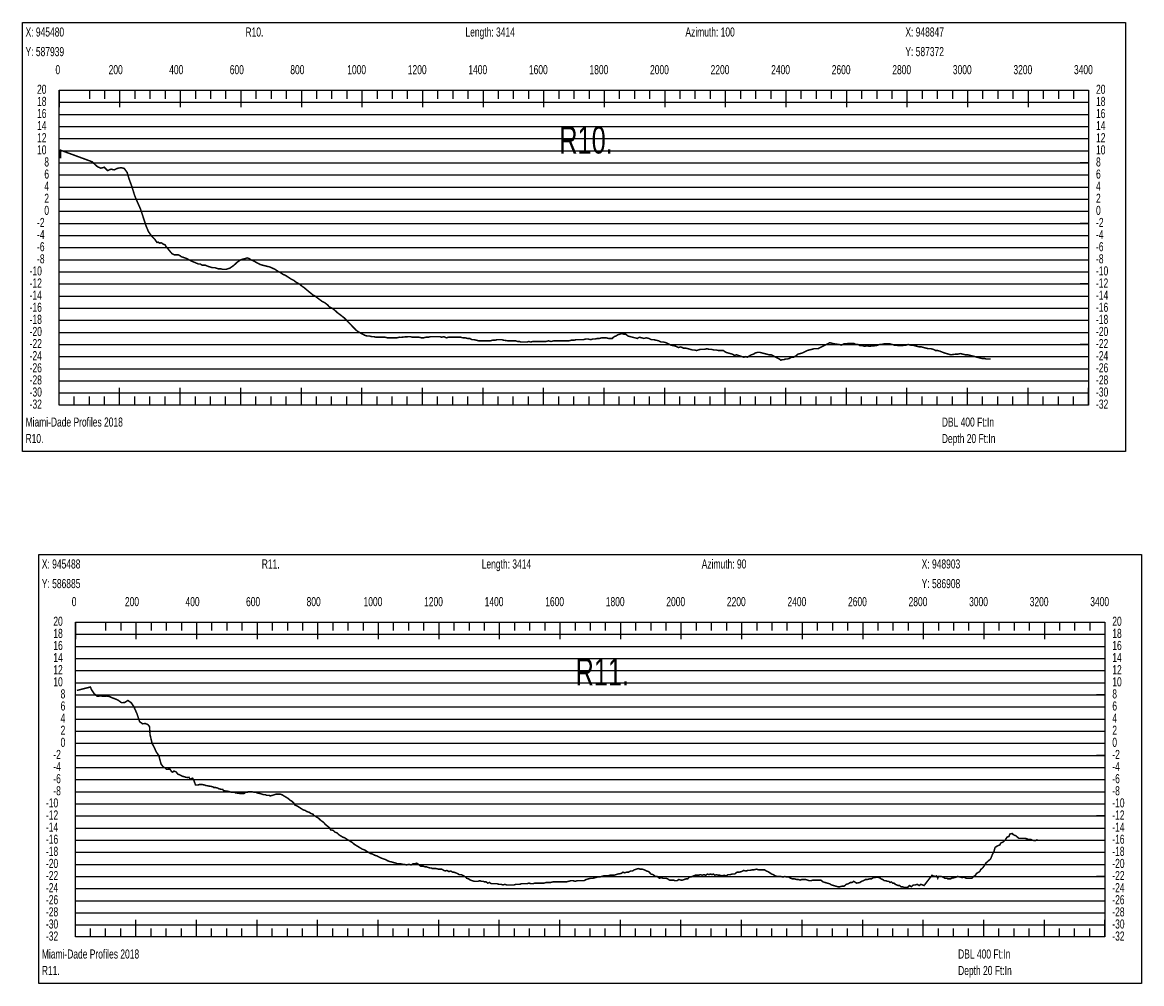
# Model space of a CAD drawing. Header units: inches. Extents: x 471865 to 538526, y 1054316 to 1102451.
# Tile 51 of 131: x 475954 to 479651, y 1085557 to 1088732. Entities that reach past the tile are written whole.
import ezdxf

# ---------------------------------------------------------------- set-up
doc = ezdxf.new("R2010")
doc.units = ezdxf.units.IN
doc.header["$MEASUREMENT"] = 0
for name, color, linetype in [('LABELS', 7, 'Continuous'), ('X_Gr1', 7, 'Continuous'), ('XSECTION', 7, 'Continuous')]:
    doc.layers.add(name, color=color, linetype=linetype)
doc.styles.get("Standard").update_dxf_attribs({"font": 'arial.ttf'})

msp = doc.modelspace()

# ---------------------------------------------------------------- linework, layer by layer
at = {"layer": 'X_Gr1', "color": 6, "linetype": 'Continuous', "lineweight": 18, "true_color": 0xff00ff, "transparency": 33554687, "const_width": 5}
for points in [[(476080, 1088282.2), (476080, 1088282.2), (476080, 1088282.3), (476080.5, 1088309.6), (476184.3, 1088271.5), (476193, 1088263.4), (476202.5, 1088254.9), (476213.6, 1088250.1), (476224.8, 1088253.3), (476236, 1088242.2), (476247, 1088247), (476257.7, 1088244.7), (476269.2, 1088250), (476280.3, 1088251.8), (476290.4, 1088249.5), (476300.2, 1088236.4), (476306.6, 1088214.9), (476316, 1088189.1), (476325.2, 1088159.7), (476334.4, 1088137.7), (476344.4, 1088115.6), (476353.1, 1088089), (476362.5, 1088060.3), (476370.7, 1088040.5), (476375.8, 1088033.5), (476381.9, 1088025.1), (476386.5, 1088020.6), (476392.4, 1088014.1), (476398.8, 1088004.9), (476403.4, 1088005.8), (476407.7, 1088002.3), (476412.5, 1088004.1), (476415.9, 1088001.9), (476420.3, 1087998.7), (476425.2, 1087997.5), (476429.5, 1087990.3), (476435.8, 1087982.9), (476442, 1087975.5), (476448.4, 1087967.8), (476456.6, 1087963.8), (476463.9, 1087963.8), (476469.5, 1087963.8), (476473.8, 1087961.8), (476479, 1087957.8), (476485.5, 1087955.8), (476490.5, 1087953.8), (476497.1, 1087951.8), (476504.1, 1087947.8), (476511.4, 1087943.8), (476526, 1087937.8), (476535.2, 1087933.8), (476541.7, 1087933.8), (476548.2, 1087929.8), (476558, 1087929.8), (476567.8, 1087925.8), (476580.9, 1087921.8), (476588.9, 1087921.8), (476595.1, 1087919.8), (476601.2, 1087917.8), (476609.5, 1087917.8), (476616.3, 1087915.8), (476621.1, 1087915.8), (476627, 1087915.8), (476632.5, 1087917.8), (476639.4, 1087919.8), (476645, 1087923.8), (476650.8, 1087927.8), (476657.8, 1087933.8), (476664, 1087939.8), (476670.2, 1087943.8), (476675.5, 1087947.8), (476683.4, 1087949.8), (476690.7, 1087951.8), (476696.9, 1087953.8), (476703.2, 1087951.8), (476709.8, 1087947), (476715, 1087945.1), (476720.2, 1087942.5), (476725.3, 1087939.7), (476730.4, 1087936.8), (476732.7, 1087935.8), (476740, 1087931.8), (476747.6, 1087929.8), (476755.6, 1087927.8), (476763.7, 1087925.8), (476771.9, 1087923.8), (476780.5, 1087919.8), (476789.1, 1087915.8), (476797.6, 1087909.8), (476806, 1087905.8), (476814.6, 1087899.8), (476823.7, 1087895.8), (476832.8, 1087889.8), (476841.9, 1087883.8), (476850.2, 1087879.8), (476857.7, 1087873.8), (476865.1, 1087869.8), (476871.8, 1087865.8), (476878.2, 1087859.8), (476884.7, 1087855.8), (476891.5, 1087849.8), (476898.7, 1087843.8), (476906.1, 1087837.8), (476913.4, 1087831.8), (476920.8, 1087827.8), (476928.6, 1087821.8), (476936.6, 1087815.8), (476944.6, 1087809.8), (476952.8, 1087805.8), (476960.8, 1087799.8), (476968.7, 1087791.8), (476976.9, 1087787.8), (476985.2, 1087781.8), (476993.6, 1087773.8), (477001.5, 1087767.8), (477009.3, 1087761.8), (477017.1, 1087755.8), (477024.9, 1087747.8), (477032.8, 1087739.8), (477040.3, 1087731.8), (477047.9, 1087723.8), (477055.7, 1087715.8), (477063.5, 1087709.8), (477071, 1087705.8), (477078.3, 1087701.8), (477085.6, 1087697.8), (477092.9, 1087695.8), (477100.3, 1087695.8), (477107.5, 1087693.8), (477114.3, 1087693.8), (477121.8, 1087691.8), (477129.6, 1087691.8), (477137.2, 1087691.8), (477144.6, 1087691.8), (477151.9, 1087691.8), (477159.7, 1087689.8), (477167.7, 1087689.8), (477175.6, 1087689.8), (477183.3, 1087689.8), (477191.1, 1087689.8), (477199.1, 1087691.8), (477204.8, 1087691.4), (477209.8, 1087692), (477214.8, 1087692.6), (477220, 1087693), (477225.2, 1087693.3), (477230.3, 1087693.5), (477234.9, 1087693.8), (477242.3, 1087691.8), (477249.6, 1087691.8), (477256.6, 1087691.8), (477264.2, 1087691.8), (477271.9, 1087689.8), (477279.3, 1087689.8), (477287, 1087691.8), (477295, 1087691.8), (477302.9, 1087693.8), (477310.3, 1087693.8), (477317.6, 1087693.8), (477324.9, 1087693.8), (477331.9, 1087693.8), (477339, 1087691.8), (477346.5, 1087693.8), (477354.1, 1087689.8), (477362, 1087691.8), (477369.9, 1087691.8), (477377.8, 1087691.8), (477385.8, 1087691.8), (477393.9, 1087691.8), (477401.6, 1087691.8), (477409.2, 1087689.8), (477416.8, 1087689.8), (477424.2, 1087687.8), (477431.6, 1087687.8), (477438.8, 1087683.8), (477446.3, 1087683.8), (477454.1, 1087681.8), (477461.9, 1087679.8), (477469.1, 1087679.8), (477476.6, 1087679.8), (477484.5, 1087679.8), (477492, 1087679.8), (477499.3, 1087679.8), (477506.9, 1087681.8), (477514.6, 1087681.8), (477522.5, 1087683.8), (477530.1, 1087683.8), (477537.1, 1087683.8), (477544.5, 1087681.8), (477558.1, 1087679.8), (477564.8, 1087679.8), (477571.2, 1087679.8), (477583.7, 1087679.8), (477589.7, 1087677.8), (477595.5, 1087677.8), (477601.4, 1087675.8), (477608, 1087675.8), (477614.3, 1087675.8), (477620.3, 1087675.8), (477626.6, 1087677.8), (477633, 1087675.8), (477640, 1087677.8), (477647, 1087677.8), (477653.7, 1087677.8), (477660.6, 1087677.8), (477668, 1087677.8), (477675.6, 1087677.8), (477683.5, 1087677.8), (477691.9, 1087679.8), (477700.4, 1087677.8), (477708.7, 1087679.8), (477717.1, 1087679.8), (477725.8, 1087679.8), (477734.6, 1087679.8), (477742.8, 1087679.8), (477750.7, 1087679.8), (477758.7, 1087679.8), (477766.7, 1087681.8), (477775.3, 1087681.8), (477783.9, 1087683.8), (477791.8, 1087683.8), (477799.4, 1087683.8), (477807.2, 1087683.8), (477814.9, 1087685.8), (477822.7, 1087685.8), (477830.7, 1087683.8), (477838.4, 1087685.8), (477845.5, 1087685.8), (477852.7, 1087687.8), (477860.4, 1087687.8), (477868.2, 1087689.8), (477875.3, 1087689.8), (477882.4, 1087689.8), (477889.6, 1087687.8), (477896, 1087687.8), (477902.3, 1087687.8), (477908.7, 1087693.8), (477914.7, 1087695.8), (477920.8, 1087699.8), (477927.4, 1087701.8), (477934.2, 1087703.8), (477940.8, 1087701.8), (477947.1, 1087701.8), (477954.1, 1087695.8), (477961.6, 1087693.8), (477969.3, 1087691.8), (477977.5, 1087689.8), (477985, 1087687.8), (477992.6, 1087691.8), (477999.9, 1087689.8), (478007, 1087687.8), (478014.8, 1087689.8), (478023.1, 1087687.8), (478031.3, 1087683.8), (478039.5, 1087683.8), (478047.8, 1087681.8), (478055.9, 1087679.8), (478064, 1087675.8), (478072, 1087675.8), (478079.8, 1087673.8), (478087.8, 1087669.8), (478096, 1087665.8), (478104.5, 1087663.8), (478112.7, 1087661.8), (478120.8, 1087657.8), (478129.2, 1087659.8), (478137.4, 1087655.8), (478145.2, 1087655.8), (478152.8, 1087653.8), (478160.2, 1087651.8), (478167, 1087649.8), (478173.6, 1087649.8), (478180.5, 1087647.8), (478187.1, 1087649.8), (478193.5, 1087651.8), (478200.2, 1087651.8), (478207.4, 1087651.8), (478215, 1087653.8), (478222.3, 1087651.8), (478229.8, 1087651.8), (478237.4, 1087649.8), (478245.3, 1087649.8), (478253.5, 1087647.8), (478261.5, 1087647.8), (478269.4, 1087647.8), (478277.6, 1087641.8), (478285.1, 1087639.8), (478291.9, 1087637.8), (478299.1, 1087635.8), (478306, 1087631.8), (478312.5, 1087633.8), (478318.7, 1087631.8), (478324.9, 1087629.8), (478330.8, 1087627.8), (478336.6, 1087625.8), (478342.3, 1087627.8), (478348.5, 1087625.8), (478355, 1087629.8), (478361.8, 1087633.8), (478368.5, 1087635.8), (478375.1, 1087639.8), (478382.3, 1087641.8), (478389.6, 1087641.8), (478397.3, 1087639.8), (478405.3, 1087637.8), (478412.9, 1087635.8), (478420.2, 1087633.8), (478427.7, 1087633.8), (478434.8, 1087629.8), (478454.1, 1087619.8), (478459.4, 1087615.8), (478464.1, 1087617.8), (478469.3, 1087617.8), (478474.8, 1087619.8), (478480.8, 1087619.8), (478487.5, 1087621.8), (478494.1, 1087625.8), (478501, 1087625.8), (478508.3, 1087629.8), (478515.6, 1087635.8), (478523, 1087637.8), (478530.6, 1087639.8), (478538.5, 1087643.8), (478545.9, 1087647.8), (478553.6, 1087649.8), (478561.6, 1087651.8), (478569, 1087653.8), (478575.8, 1087653.8), (478582.7, 1087653.8), (478584.8, 1087655.5), (478589.8, 1087658), (478594.9, 1087660.5), (478600, 1087663), (478605, 1087665.5), (478610.1, 1087668), (478615.1, 1087670.5), (478620.3, 1087673.8), (478628.3, 1087671.8), (478636.3, 1087669.8), (478651.9, 1087667.8), (478659.5, 1087665.8), (478667.2, 1087669.8), (478675.2, 1087669.8), (478683.1, 1087671.8), (478699, 1087671.8), (478706.5, 1087667.8), (478713.7, 1087667.8), (478721.2, 1087663.8), (478728.9, 1087663.8), (478736.3, 1087661.8), (478743.7, 1087663.8), (478751.1, 1087661.8), (478757.1, 1087662.6), (478762, 1087663.1), (478767, 1087663.5), (478772, 1087663.9), (478773.4, 1087663.8), (478779.9, 1087665.8), (478785.8, 1087667.8), (478792.3, 1087667.8), (478799.1, 1087669.8), (478805.8, 1087669.8), (478812.8, 1087669.8), (478819.8, 1087669.8), (478826.8, 1087667.8), (478833.7, 1087665.8), (478840.8, 1087665.8), (478847.2, 1087663.8), (478853.3, 1087663.8), (478860.1, 1087663.8), (478866.8, 1087665.8), (478873.1, 1087665.8), (478879.7, 1087667.8), (478886.8, 1087665.8), (478894.1, 1087665.8), (478901.4, 1087663.8), (478908.7, 1087661.8), (478916.1, 1087659.8), (478923.3, 1087659.8), (478930.8, 1087657.8), (478938.6, 1087655.8), (478946.5, 1087653.8), (478954.6, 1087653.8), (478962.7, 1087651.8), (478970.1, 1087647.8), (478977.1, 1087647.8), (478984.3, 1087645.8), (478999.5, 1087639.8), (479013.5, 1087635.8), (479020.9, 1087633.8), (479036, 1087635.8), (479043.8, 1087635.8), (479051.8, 1087637.8), (479060.1, 1087635.8), (479068, 1087633.8), (479075.7, 1087633.8), (479083.9, 1087631.8), (479092.2, 1087629.8), (479099.7, 1087627.8), (479107.1, 1087625.8), (479115, 1087623.8), (479123, 1087621.8), (479130.7, 1087621.8), (479137.8, 1087619.8), (479144.9, 1087619.8), (479152.1, 1087619.8)], [(476134.4, 1086525), (476134.4, 1086525), (476179, 1086536.4), (476182.3, 1086528), (476191.3, 1086514.5), (476201.6, 1086505.4), (476212.2, 1086507), (476222.2, 1086505.7), (476232.3, 1086506.5), (476242.8, 1086504.7), (476249.7, 1086501.1), (476260.5, 1086497.3), (476270.9, 1086492.6), (476281.6, 1086484.6), (476292.3, 1086485.1), (476302.8, 1086492.1), (476314.1, 1086484), (476322.6, 1086471.1), (476332.7, 1086448.4), (476341.7, 1086421.6), (476351.3, 1086414.9), (476360.3, 1086415.8), (476368.9, 1086412.2), (476374.3, 1086405.3), (476375.9, 1086379), (476383, 1086349.5), (476388.8, 1086338.6), (476396.6, 1086322), (476405.2, 1086309.2), (476412.2, 1086282.1), (476419.9, 1086272.1), (476425.4, 1086269.2), (476430.5, 1086264.4), (476435.9, 1086264.8), (476442, 1086264.8), (476447, 1086256.9), (476450.9, 1086255.2), (476454.9, 1086258.7), (476462.3, 1086255.8), (476467.4, 1086249), (476472.2, 1086246.8), (476478, 1086244.2), (476483, 1086241.3), (476488.9, 1086240.2), (476493.8, 1086238.3), (476499.4, 1086237.4), (476504.3, 1086238.2), (476508.3, 1086231.8), (476516.3, 1086235.1), (476519.9, 1086230.2), (476526.1, 1086212.6), (476528.3, 1086212.6), (476534.1, 1086212.6), (476540.1, 1086214.6), (476546.4, 1086214.6), (476556.1, 1086212.6), (476561.3, 1086210.6), (476564, 1086210.6), (476571.9, 1086208.6), (476574.8, 1086208.6), (476583.5, 1086206.6), (476586.2, 1086204.6), (476591.6, 1086204.6), (476599.5, 1086202.6), (476602.1, 1086200.6), (476610.1, 1086198.6), (476615.7, 1086198.6), (476618.5, 1086194.6), (476626.7, 1086192.6), (476629.7, 1086192.6), (476638.6, 1086190.6), (476644.4, 1086188.6), (476647.5, 1086188.6), (476655.4, 1086188.6), (476658.2, 1086186.6), (476673.9, 1086184.6), (476686.3, 1086184.6), (476691.8, 1086188.6), (476697.6, 1086188.6), (476700.4, 1086190.6), (476708.7, 1086190.6), (476711.6, 1086190.6), (476720.4, 1086188.6), (476726.4, 1086188.6), (476729.4, 1086186.6), (476738.7, 1086184.6), (476745, 1086182.6), (476751.5, 1086180.6), (476757.5, 1086180.6), (476760.5, 1086178.6), (476769.5, 1086178.6), (476772.3, 1086176.6), (476780.7, 1086178.6), (476786.6, 1086180.6), (476792.4, 1086182.6), (476798.7, 1086182.6), (476805.3, 1086182.6), (476811.7, 1086180.6), (476818.1, 1086176.6), (476821.5, 1086174.6), (476831.5, 1086168.6), (476838.2, 1086162.6), (476845, 1086158.6), (476851.2, 1086152.6), (476854.1, 1086146.6), (476863.2, 1086142.6), (476869.3, 1086138.6), (476875.2, 1086134.6), (476881.6, 1086130.6), (476888.1, 1086128.6), (476894.7, 1086124.6), (476901.3, 1086122.6), (476907.4, 1086118.6), (476913.5, 1086116.6), (476916.8, 1086112.6), (476926.4, 1086106.6), (476932.8, 1086102.6), (476939, 1086096.6), (476944.3, 1086092.6), (476949.8, 1086088.6), (476954.7, 1086082.6), (476959.5, 1086078.6), (476964.7, 1086074.6), (476969.5, 1086070.6), (476972.2, 1086064.6), (476980.9, 1086062.6), (476987.3, 1086056.6), (476993.2, 1086054.6), (476999.3, 1086048.6), (477005.7, 1086044.6), (477012, 1086040.6), (477018.1, 1086038.6), (477024.3, 1086034.6), (477030.9, 1086030.6), (477037.5, 1086026.6), (477044, 1086022.6), (477050.8, 1086016.6), (477057.5, 1086012.6), (477064.1, 1086008.6), (477070.5, 1086004.6), (477077.2, 1086000.6), (477083.7, 1085998.6), (477090.2, 1085994.6), (477096.9, 1085990.6), (477103.6, 1085986.6), (477110.7, 1085984.6), (477117.8, 1085980.6), (477125.2, 1085978.6), (477132.4, 1085974.6), (477136, 1085972.6), (477146.6, 1085968.6), (477153.3, 1085966.6), (477160.3, 1085962.6), (477164.6, 1085960.6), (477173.1, 1085958.6), (477180.5, 1085956.6), (477187.7, 1085954.6), (477191.9, 1085952.6), (477203, 1085952.6), (477210.8, 1085950.6), (477216.7, 1085950.6), (477222.5, 1085948.6), (477230.8, 1085950.6), (477238.3, 1085948.6), (477244.8, 1085952.6), (477251.7, 1085952.6), (477256.6, 1085954.6), (477262.4, 1085950.6), (477265.1, 1085948.6), (477269.4, 1085944.6), (477273.9, 1085944.6), (477278.1, 1085944.6), (477283.1, 1085942.6), (477288.5, 1085942.6), (477293.4, 1085940.6), (477300.6, 1085938.6), (477305.2, 1085938.6), (477307.5, 1085936.6), (477311.2, 1085936.6), (477316.6, 1085936.6), (477321.2, 1085936.6), (477328.6, 1085934.6), (477333.8, 1085934.6), (477339.4, 1085934.6), (477346.1, 1085930.6), (477351.2, 1085928.6), (477356.4, 1085930.6), (477362.7, 1085926.6), (477368.3, 1085928.6), (477372.4, 1085926.6), (477375.6, 1085924.6), (477379.6, 1085924.6), (477385.4, 1085922.6), (477390.8, 1085920.6), (477396.9, 1085916.6), (477404.2, 1085916.6), (477411.6, 1085912.6), (477418.1, 1085908.6), (477421.6, 1085904.6), (477427.9, 1085902.6), (477433.9, 1085898.6), (477440.1, 1085896.6), (477446.7, 1085894.6), (477452.9, 1085894.6), (477459, 1085894.6), (477464.7, 1085896.6), (477470.5, 1085894.6), (477475.7, 1085894.6), (477480.8, 1085892.6), (477485.8, 1085892.6), (477491.3, 1085888.6), (477496.9, 1085890.6), (477502.6, 1085886.6), (477508.6, 1085886.6), (477515.1, 1085886.6), (477521.7, 1085886.6), (477528.6, 1085884.6), (477535, 1085884.6), (477541.6, 1085882.6), (477547.8, 1085884.6), (477553.4, 1085882.6), (477559, 1085882.6), (477565, 1085882.6), (477570.9, 1085882.6), (477577.8, 1085882.6), (477584.3, 1085884.6), (477590.7, 1085884.6), (477596.8, 1085884.6), (477602.3, 1085886.6), (477608.4, 1085886.6), (477614.7, 1085886.6), (477621, 1085886.6), (477627.3, 1085888.6), (477633.8, 1085886.6), (477640.4, 1085886.6), (477647.5, 1085888.6), (477654.6, 1085888.6), (477661.4, 1085888.6), (477668.9, 1085888.6), (477676.8, 1085888.6), (477684.3, 1085890.6), (477691.6, 1085890.6), (477698.9, 1085890.6), (477706.5, 1085892.6), (477714, 1085892.6), (477721.3, 1085892.6), (477728.9, 1085892.6), (477735.9, 1085892.6), (477743.2, 1085892.6), (477750.9, 1085892.6), (477758.3, 1085894.6), (477765.4, 1085896.6), (477772.5, 1085896.6), (477780, 1085894.6), (477787.2, 1085896.6), (477794.3, 1085896.6), (477801.7, 1085896.6), (477808.9, 1085896.6), (477816.2, 1085900.6), (477823.3, 1085902.6), (477831.1, 1085904.6), (477838.8, 1085904.6), (477845.9, 1085906.6), (477853.4, 1085908.6), (477860.5, 1085908.6), (477867.7, 1085910.6), (477874.7, 1085912.6), (477881.5, 1085912.6), (477888.1, 1085912.6), (477894.5, 1085914.6), (477901.2, 1085914.6), (477908.2, 1085914.6), (477914.7, 1085916.6), (477920.9, 1085918.6), (477932.1, 1085920.6), (477937.6, 1085924.6), (477943.6, 1085922.6), (477949.5, 1085924.6), (477955.9, 1085924.6), (477962.7, 1085928.6), (477969.3, 1085928.6), (477975.4, 1085932.6), (477981.6, 1085934.6), (477988.3, 1085936.6), (477995, 1085934.6), (478001.6, 1085934.6), (478008.3, 1085932.6), (478015.5, 1085928.6), (478022.8, 1085926.6), (478030, 1085918.6), (478037.2, 1085916.6), (478044.5, 1085910.6), (478051.4, 1085910.6), (478058, 1085904.6), (478064.1, 1085906.6), (478069.5, 1085904.6), (478074.6, 1085904.6), (478079.7, 1085904.6), (478085.4, 1085902.6), (478091.2, 1085898.6), (478097.4, 1085898.6), (478103.7, 1085898.6), (478109.9, 1085896.6), (478116.2, 1085896.6), (478122.4, 1085900.6), (478128.7, 1085898.6), (478134.4, 1085898.6), (478140.3, 1085900.6), (478146, 1085902.6), (478151.7, 1085902.6), (478156.7, 1085908.6), (478161.6, 1085908.6), (478166.5, 1085910.6), (478171.3, 1085912.6), (478176.4, 1085914.6), (478181.5, 1085914.6), (478187.6, 1085914.6), (478193.3, 1085916.6), (478199.2, 1085914.6), (478204.9, 1085916.6), (478211.1, 1085914.6), (478216.6, 1085918.6), (478221.9, 1085916.6), (478226.8, 1085918.6), (478231.9, 1085916.6), (478236.8, 1085918.6), (478241.4, 1085914.6), (478246.6, 1085916.6), (478252.2, 1085914.6), (478258.1, 1085914.6), (478264.6, 1085912.6), (478271.5, 1085914.6), (478278.3, 1085912.6), (478285, 1085916.6), (478291.9, 1085916.6), (478299.1, 1085918.6), (478306.6, 1085918.6), (478314.1, 1085924.6), (478321.3, 1085924.6), (478329.1, 1085926.6), (478336.5, 1085930.6), (478343.5, 1085928.6), (478350.5, 1085930.6), (478357.3, 1085930.6), (478364.1, 1085932.6), (478371.2, 1085932.6), (478378.1, 1085934.6), (478385.5, 1085932.6), (478392.3, 1085932.6), (478398.7, 1085932.6), (478405, 1085932.6), (478411.1, 1085928.6), (478416.9, 1085926.6), (478422.7, 1085922.6), (478428.7, 1085918.6), (478434.4, 1085916.6), (478440.4, 1085912.6), (478446.6, 1085910.6), (478452.6, 1085910.6), (478458.8, 1085910.6), (478465.5, 1085908.6), (478472.3, 1085910.6), (478479.1, 1085908.6), (478485.3, 1085908.6), (478491.6, 1085904.6), (478498.1, 1085902.6), (478504.3, 1085902.6), (478510.9, 1085900.6), (478516.6, 1085900.6), (478522.5, 1085898.6), (478528.7, 1085900.6), (478535.1, 1085900.6), (478540.9, 1085900.6), (478546.8, 1085898.6), (478553.1, 1085896.6), (478558.7, 1085896.6), (478564.8, 1085898.6), (478571.2, 1085898.6), (478577.5, 1085898.6), (478584.5, 1085898.6), (478591.4, 1085898.6), (478598.4, 1085892.6), (478605.3, 1085890.6), (478612.1, 1085888.6), (478619.6, 1085886.6), (478626.6, 1085882.6), (478633.4, 1085880.6), (478640.7, 1085878.6), (478647.2, 1085876.6), (478654.1, 1085876.6), (478661.2, 1085878.6), (478668.2, 1085878.6), (478675.3, 1085884.6), (478682.4, 1085886.6), (478688.7, 1085890.6), (478694.5, 1085890.6), (478699.8, 1085894.6), (478709.3, 1085888.6), (478720.2, 1085890.6), (478725.9, 1085894.6), (478732.1, 1085896.6), (478738.6, 1085900.6), (478745.2, 1085900.6), (478751.8, 1085902.6), (478758.4, 1085902.6), (478764.5, 1085906.6), (478770, 1085906.6), (478775.1, 1085908.6), (478785.1, 1085906.6), (478790.2, 1085902.6), (478795.5, 1085900.6), (478800.8, 1085896.6), (478805.7, 1085896.6), (478810.5, 1085894.6), (478815.2, 1085894.6), (478819.7, 1085890.6), (478824.2, 1085892.6), (478828.6, 1085888.6), (478832.9, 1085888.6), (478837.4, 1085884.6), (478841.7, 1085882.6), (478846.5, 1085880.6), (478851.2, 1085880.6), (478856, 1085876.6), (478861, 1085876.6), (478866.4, 1085874.6), (478872, 1085874.6), (478878, 1085874.6), (478884, 1085880.6), (478890.5, 1085876.6), (478896.8, 1085882.6), (478903.3, 1085882.6), (478909.5, 1085884.6), (478916, 1085880.6), (478921.8, 1085884.6), (478932.2, 1085880.6), (478958.3, 1085914.6), (478961.2, 1085912.6), (478970.3, 1085910.6), (478973.6, 1085912.6), (478977.3, 1085904.6), (478979.8, 1085910.6), (478988.5, 1085910.6), (478994.5, 1085908.6), (479001, 1085904.6), (479007.6, 1085904.6), (479010.8, 1085902.6), (479019.8, 1085902.6), (479022.8, 1085904.6), (479032.1, 1085906.6), (479039, 1085908.6), (479042.5, 1085910.6), (479052.1, 1085908.6), (479057.8, 1085906.6), (479064, 1085908.6), (479070.7, 1085904.6), (479074.1, 1085904.6), (479084.2, 1085904.6), (479090.2, 1085904.6), (479096, 1085910.6), (479102.2, 1085914.6), (479105.4, 1085920.6), (479115.6, 1085926.6), (479118.8, 1085932.6), (479127, 1085940.6), (479132.9, 1085948.6), (479136, 1085954.6), (479152, 1085968.6), (479157.6, 1085982.6), (479163.5, 1085994.6), (479166.6, 1086006.6), (479176.4, 1086012.6), (479182.3, 1086014.6), (479185, 1086020.6), (479193.5, 1086024.6), (479199.8, 1086030.6), (479206.3, 1086040.6), (479212.4, 1086042.6), (479215.3, 1086050.6), (479223.6, 1086052.6), (479226.5, 1086048.6), (479236, 1086044.6), (479242.4, 1086038.6), (479245.5, 1086036.6), (479254.6, 1086036.6), (479260.5, 1086036.6), (479266.3, 1086036.6), (479272.4, 1086034.6), (479275.5, 1086032.6), (479285.6, 1086032.6), (479288.9, 1086030.6), (479298.2, 1086028.6), (479303.9, 1086030.6), (479306.9, 1086032.6)]]:
    msp.add_lwpolyline(points, dxfattribs=at)
at = {"layer": 'XSECTION', "color": 18, "linetype": 'Continuous', "true_color": 0x000000}
for points in [[(475954.4, 1088731.8), (479596.8, 1088731.8), (479596.8, 1087313.8), (475954.4, 1087313.8), (475954.4, 1088731.8)], [(476075.6, 1088507.8), (479475.6, 1088507.8), (479475.6, 1087467.8), (476075.6, 1087467.8), (476075.6, 1088507.8)], [(476075.6, 1088507.8), (476075.6, 1088451.4)], [(476075.6, 1088507.8), (476075.6, 1088451.4)], [(476075.6, 1088507.8), (476075.6, 1088479.8)], [(476075.6, 1088507.8), (476075.6, 1088479.8)], [(476175.6, 1088507.8), (476175.6, 1088479.8)], [(476225.6, 1088507.8), (476225.6, 1088479.8)], [(476275.6, 1088507.8), (476275.6, 1088451.4)], [(476275.6, 1088507.8), (476275.6, 1088479.8)], [(476325.6, 1088507.8), (476325.6, 1088479.8)], [(476375.6, 1088507.8), (476375.6, 1088479.8)], [(476425.6, 1088507.8), (476425.6, 1088479.8)], [(476475.6, 1088507.8), (476475.6, 1088451.4)], [(476475.6, 1088507.8), (476475.6, 1088479.8)], [(476525.6, 1088507.8), (476525.6, 1088479.8)], [(476575.6, 1088507.8), (476575.6, 1088479.8)], [(476625.6, 1088507.8), (476625.6, 1088479.8)], [(476675.6, 1088507.8), (476675.6, 1088451.4)], [(476675.6, 1088507.8), (476675.6, 1088479.8)], [(476725.6, 1088507.8), (476725.6, 1088479.8)], [(476775.6, 1088507.8), (476775.6, 1088479.8)], [(476825.6, 1088507.8), (476825.6, 1088479.8)], [(476875.6, 1088507.8), (476875.6, 1088451.4)], [(476875.6, 1088507.8), (476875.6, 1088479.8)], [(476925.6, 1088507.8), (476925.6, 1088479.8)], [(476975.6, 1088507.8), (476975.6, 1088479.8)], [(477025.6, 1088507.8), (477025.6, 1088479.8)], [(477075.6, 1088507.8), (477075.6, 1088451.4)], [(477075.6, 1088507.8), (477075.6, 1088479.8)], [(477125.6, 1088507.8), (477125.6, 1088479.8)], [(477175.6, 1088507.8), (477175.6, 1088479.8)], [(477225.6, 1088507.8), (477225.6, 1088479.8)], [(477275.6, 1088507.8), (477275.6, 1088451.4)], [(477275.6, 1088507.8), (477275.6, 1088479.8)], [(477325.6, 1088507.8), (477325.6, 1088479.8)], [(477375.6, 1088507.8), (477375.6, 1088479.8)], [(477425.6, 1088507.8), (477425.6, 1088479.8)], [(477475.6, 1088507.8), (477475.6, 1088451.4)], [(477475.6, 1088507.8), (477475.6, 1088479.8)], [(477525.6, 1088507.8), (477525.6, 1088479.8)], [(477575.6, 1088507.8), (477575.6, 1088479.8)], [(477625.6, 1088507.8), (477625.6, 1088479.8)], [(477675.6, 1088507.8), (477675.6, 1088451.4)], [(477675.6, 1088507.8), (477675.6, 1088479.8)], [(477725.6, 1088507.8), (477725.6, 1088479.8)], [(477775.6, 1088507.8), (477775.6, 1088479.8)], [(477825.6, 1088507.8), (477825.6, 1088479.8)], [(477875.6, 1088507.8), (477875.6, 1088451.4)], [(477875.6, 1088507.8), (477875.6, 1088479.8)], [(477925.6, 1088507.8), (477925.6, 1088479.8)], [(477975.6, 1088507.8), (477975.6, 1088479.8)], [(478025.6, 1088507.8), (478025.6, 1088479.8)], [(478075.6, 1088507.8), (478075.6, 1088451.4)], [(478075.6, 1088507.8), (478075.6, 1088479.8)], [(478125.6, 1088507.8), (478125.6, 1088479.8)], [(478175.6, 1088507.8), (478175.6, 1088479.8)], [(478225.6, 1088507.8), (478225.6, 1088479.8)], [(478275.6, 1088507.8), (478275.6, 1088451.4)], [(478275.6, 1088507.8), (478275.6, 1088479.8)], [(478325.6, 1088507.8), (478325.6, 1088479.8)], [(478375.6, 1088507.8), (478375.6, 1088479.8)], [(478425.6, 1088507.8), (478425.6, 1088479.8)], [(478475.6, 1088507.8), (478475.6, 1088451.4)], [(478475.6, 1088507.8), (478475.6, 1088479.8)], [(478525.6, 1088507.8), (478525.6, 1088479.8)], [(478575.6, 1088507.8), (478575.6, 1088479.8)], [(478625.6, 1088507.8), (478625.6, 1088479.8)], [(478675.6, 1088507.8), (478675.6, 1088451.4)], [(478675.6, 1088507.8), (478675.6, 1088479.8)], [(478725.6, 1088507.8), (478725.6, 1088479.8)], [(478775.6, 1088507.8), (478775.6, 1088479.8)], [(478825.6, 1088507.8), (478825.6, 1088479.8)], [(478875.6, 1088507.8), (478875.6, 1088451.4)], [(478875.6, 1088507.8), (478875.6, 1088479.8)], [(478925.6, 1088507.8), (478925.6, 1088479.8)], [(478975.6, 1088507.8), (478975.6, 1088479.8)], [(479025.6, 1088507.8), (479025.6, 1088479.8)], [(479075.6, 1088507.8), (479075.6, 1088451.4)], [(479075.6, 1088507.8), (479075.6, 1088479.8)], [(479125.6, 1088507.8), (479125.6, 1088479.8)], [(479175.6, 1088507.8), (479175.6, 1088479.8)], [(479225.6, 1088507.8), (479225.6, 1088479.8)], [(479275.6, 1088507.8), (479275.6, 1088451.4)], [(479275.6, 1088507.8), (479275.6, 1088479.8)], [(479325.6, 1088507.8), (479325.6, 1088479.8)], [(479375.6, 1088507.8), (479375.6, 1088479.8)], [(479425.6, 1088507.8), (479425.6, 1088479.8)], [(479475.6, 1088507.8), (479475.6, 1088451.4)], [(479475.6, 1088507.8), (479475.6, 1088479.8)], [(476075.6, 1088267.8), (476103.6, 1088267.8)], [(479475.6, 1088267.8), (479447.6, 1088267.8)], [(476075.6, 1088067.8), (476103.6, 1088067.8)], [(479475.6, 1088067.8), (479447.6, 1088067.8)], [(476075.6, 1087867.8), (476103.6, 1087867.8)], [(479475.6, 1087867.8), (479447.6, 1087867.8)], [(476075.6, 1087667.8), (476103.6, 1087667.8)], [(479475.6, 1087667.8), (479447.6, 1087667.8)], [(476075.6, 1087467.8), (476075.6, 1087524.2)], [(476075.6, 1087467.8), (476075.6, 1087524.2)], [(476275.6, 1087467.8), (476275.6, 1087524.2)], [(476475.6, 1087467.8), (476475.6, 1087524.2)], [(476675.6, 1087467.8), (476675.6, 1087524.2)], [(476875.6, 1087467.8), (476875.6, 1087524.2)], [(477075.6, 1087467.8), (477075.6, 1087524.2)], [(477275.6, 1087467.8), (477275.6, 1087524.2)], [(477475.6, 1087467.8), (477475.6, 1087524.2)], [(477675.6, 1087467.8), (477675.6, 1087524.2)], [(477875.6, 1087467.8), (477875.6, 1087524.2)], [(478075.6, 1087467.8), (478075.6, 1087524.2)], [(478275.6, 1087467.8), (478275.6, 1087524.2)], [(478475.6, 1087467.8), (478475.6, 1087524.2)], [(478675.6, 1087467.8), (478675.6, 1087524.2)], [(478875.6, 1087467.8), (478875.6, 1087524.2)], [(479075.6, 1087467.8), (479075.6, 1087524.2)], [(479275.6, 1087467.8), (479275.6, 1087524.2)], [(479475.6, 1087467.8), (479475.6, 1087524.2)], [(476075.6, 1087467.8), (476075.6, 1087495.8)], [(476075.6, 1087467.8), (476075.6, 1087495.8)], [(476125.6, 1087467.8), (476125.6, 1087495.8)], [(476175.6, 1087467.8), (476175.6, 1087495.8)], [(476225.6, 1087467.8), (476225.6, 1087495.8)], [(476275.6, 1087467.8), (476275.6, 1087495.8)], [(476325.6, 1087467.8), (476325.6, 1087495.8)], [(476375.6, 1087467.8), (476375.6, 1087495.8)], [(476425.6, 1087467.8), (476425.6, 1087495.8)], [(476475.6, 1087467.8), (476475.6, 1087495.8)], [(476525.6, 1087467.8), (476525.6, 1087495.8)], [(476575.6, 1087467.8), (476575.6, 1087495.8)], [(476625.6, 1087467.8), (476625.6, 1087495.8)], [(476675.6, 1087467.8), (476675.6, 1087495.8)], [(476725.6, 1087467.8), (476725.6, 1087495.8)], [(476775.6, 1087467.8), (476775.6, 1087495.8)], [(476825.6, 1087467.8), (476825.6, 1087495.8)], [(476875.6, 1087467.8), (476875.6, 1087495.8)], [(476925.6, 1087467.8), (476925.6, 1087495.8)], [(476975.6, 1087467.8), (476975.6, 1087495.8)], [(477025.6, 1087467.8), (477025.6, 1087495.8)], [(477075.6, 1087467.8), (477075.6, 1087495.8)], [(477125.6, 1087467.8), (477125.6, 1087495.8)], [(477175.6, 1087467.8), (477175.6, 1087495.8)], [(477225.6, 1087467.8), (477225.6, 1087495.8)], [(477275.6, 1087467.8), (477275.6, 1087495.8)], [(477325.6, 1087467.8), (477325.6, 1087495.8)], [(477375.6, 1087467.8), (477375.6, 1087495.8)], [(477425.6, 1087467.8), (477425.6, 1087495.8)], [(477475.6, 1087467.8), (477475.6, 1087495.8)], [(477525.6, 1087467.8), (477525.6, 1087495.8)], [(477575.6, 1087467.8), (477575.6, 1087495.8)], [(477625.6, 1087467.8), (477625.6, 1087495.8)], [(477675.6, 1087467.8), (477675.6, 1087495.8)], [(477725.6, 1087467.8), (477725.6, 1087495.8)], [(477775.6, 1087467.8), (477775.6, 1087495.8)], [(477825.6, 1087467.8), (477825.6, 1087495.8)], [(477875.6, 1087467.8), (477875.6, 1087495.8)], [(477925.6, 1087467.8), (477925.6, 1087495.8)], [(477975.6, 1087467.8), (477975.6, 1087495.8)], [(478025.6, 1087467.8), (478025.6, 1087495.8)], [(478075.6, 1087467.8), (478075.6, 1087495.8)], [(478125.6, 1087467.8), (478125.6, 1087495.8)], [(478175.6, 1087467.8), (478175.6, 1087495.8)], [(478225.6, 1087467.8), (478225.6, 1087495.8)], [(478275.6, 1087467.8), (478275.6, 1087495.8)], [(478325.6, 1087467.8), (478325.6, 1087495.8)], [(478375.6, 1087467.8), (478375.6, 1087495.8)], [(478425.6, 1087467.8), (478425.6, 1087495.8)], [(478475.6, 1087467.8), (478475.6, 1087495.8)], [(478525.6, 1087467.8), (478525.6, 1087495.8)], [(478575.6, 1087467.8), (478575.6, 1087495.8)], [(478625.6, 1087467.8), (478625.6, 1087495.8)], [(478675.6, 1087467.8), (478675.6, 1087495.8)], [(478725.6, 1087467.8), (478725.6, 1087495.8)], [(478775.6, 1087467.8), (478775.6, 1087495.8)], [(478825.6, 1087467.8), (478825.6, 1087495.8)], [(478875.6, 1087467.8), (478875.6, 1087495.8)], [(478925.6, 1087467.8), (478925.6, 1087495.8)], [(478975.6, 1087467.8), (478975.6, 1087495.8)], [(479025.6, 1087467.8), (479025.6, 1087495.8)], [(479075.6, 1087467.8), (479075.6, 1087495.8)], [(479125.6, 1087467.8), (479125.6, 1087495.8)], [(479175.6, 1087467.8), (479175.6, 1087495.8)], [(479225.6, 1087467.8), (479225.6, 1087495.8)], [(479275.6, 1087467.8), (479275.6, 1087495.8)], [(479325.6, 1087467.8), (479325.6, 1087495.8)], [(479375.6, 1087467.8), (479375.6, 1087495.8)], [(479425.6, 1087467.8), (479425.6, 1087495.8)], [(479475.6, 1087467.8), (479475.6, 1087495.8)], [(476008.2, 1086974.6), (479650.6, 1086974.6), (479650.6, 1085556.6), (476008.2, 1085556.6), (476008.2, 1086974.6)], [(476129.4, 1086750.6), (479529.4, 1086750.6), (479529.4, 1085710.6), (476129.4, 1085710.6), (476129.4, 1086750.6)], [(476129.4, 1086750.6), (476129.4, 1086694.2)], [(476129.4, 1086750.6), (476129.4, 1086694.2)], [(476129.4, 1086750.6), (476129.4, 1086722.6)], [(476129.4, 1086750.6), (476129.4, 1086722.6)], [(476229.4, 1086750.6), (476229.4, 1086722.6)], [(476279.4, 1086750.6), (476279.4, 1086722.6)], [(476329.4, 1086750.6), (476329.4, 1086694.2)], [(476329.4, 1086750.6), (476329.4, 1086722.6)], [(476379.4, 1086750.6), (476379.4, 1086722.6)], [(476429.4, 1086750.6), (476429.4, 1086722.6)], [(476479.4, 1086750.6), (476479.4, 1086722.6)], [(476529.4, 1086750.6), (476529.4, 1086694.2)], [(476529.4, 1086750.6), (476529.4, 1086722.6)], [(476579.4, 1086750.6), (476579.4, 1086722.6)], [(476629.4, 1086750.6), (476629.4, 1086722.6)], [(476679.4, 1086750.6), (476679.4, 1086722.6)], [(476729.4, 1086750.6), (476729.4, 1086694.2)], [(476729.4, 1086750.6), (476729.4, 1086722.6)], [(476779.4, 1086750.6), (476779.4, 1086722.6)], [(476829.4, 1086750.6), (476829.4, 1086722.6)], [(476879.4, 1086750.6), (476879.4, 1086722.6)], [(476929.4, 1086750.6), (476929.4, 1086694.2)], [(476929.4, 1086750.6), (476929.4, 1086722.6)], [(476979.4, 1086750.6), (476979.4, 1086722.6)], [(477029.4, 1086750.6), (477029.4, 1086722.6)], [(477079.4, 1086750.6), (477079.4, 1086722.6)], [(477129.4, 1086750.6), (477129.4, 1086694.2)], [(477129.4, 1086750.6), (477129.4, 1086722.6)], [(477179.4, 1086750.6), (477179.4, 1086722.6)], [(477229.4, 1086750.6), (477229.4, 1086722.6)], [(477279.4, 1086750.6), (477279.4, 1086722.6)], [(477329.4, 1086750.6), (477329.4, 1086694.2)], [(477329.4, 1086750.6), (477329.4, 1086722.6)], [(477379.4, 1086750.6), (477379.4, 1086722.6)], [(477429.4, 1086750.6), (477429.4, 1086722.6)], [(477479.4, 1086750.6), (477479.4, 1086722.6)], [(477529.4, 1086750.6), (477529.4, 1086694.2)], [(477529.4, 1086750.6), (477529.4, 1086722.6)], [(477579.4, 1086750.6), (477579.4, 1086722.6)], [(477629.4, 1086750.6), (477629.4, 1086722.6)], [(477679.4, 1086750.6), (477679.4, 1086722.6)], [(477729.4, 1086750.6), (477729.4, 1086694.2)], [(477729.4, 1086750.6), (477729.4, 1086722.6)], [(477779.4, 1086750.6), (477779.4, 1086722.6)], [(477829.4, 1086750.6), (477829.4, 1086722.6)], [(477879.4, 1086750.6), (477879.4, 1086722.6)], [(477929.4, 1086750.6), (477929.4, 1086694.2)], [(477929.4, 1086750.6), (477929.4, 1086722.6)], [(477979.4, 1086750.6), (477979.4, 1086722.6)], [(478029.4, 1086750.6), (478029.4, 1086722.6)], [(478079.4, 1086750.6), (478079.4, 1086722.6)], [(478129.4, 1086750.6), (478129.4, 1086694.2)], [(478129.4, 1086750.6), (478129.4, 1086722.6)], [(478179.4, 1086750.6), (478179.4, 1086722.6)], [(478229.4, 1086750.6), (478229.4, 1086722.6)], [(478279.4, 1086750.6), (478279.4, 1086722.6)], [(478329.4, 1086750.6), (478329.4, 1086694.2)], [(478329.4, 1086750.6), (478329.4, 1086722.6)], [(478379.4, 1086750.6), (478379.4, 1086722.6)], [(478429.4, 1086750.6), (478429.4, 1086722.6)], [(478479.4, 1086750.6), (478479.4, 1086722.6)], [(478529.4, 1086750.6), (478529.4, 1086694.2)], [(478529.4, 1086750.6), (478529.4, 1086722.6)], [(478579.4, 1086750.6), (478579.4, 1086722.6)], [(478629.4, 1086750.6), (478629.4, 1086722.6)], [(478679.4, 1086750.6), (478679.4, 1086722.6)], [(478729.4, 1086750.6), (478729.4, 1086694.2)], [(478729.4, 1086750.6), (478729.4, 1086722.6)], [(478779.4, 1086750.6), (478779.4, 1086722.6)], [(478829.4, 1086750.6), (478829.4, 1086722.6)], [(478879.4, 1086750.6), (478879.4, 1086722.6)], [(478929.4, 1086750.6), (478929.4, 1086694.2)], [(478929.4, 1086750.6), (478929.4, 1086722.6)], [(478979.4, 1086750.6), (478979.4, 1086722.6)], [(479029.4, 1086750.6), (479029.4, 1086722.6)], [(479079.4, 1086750.6), (479079.4, 1086722.6)], [(479129.4, 1086750.6), (479129.4, 1086694.2)], [(479129.4, 1086750.6), (479129.4, 1086722.6)], [(479179.4, 1086750.6), (479179.4, 1086722.6)], [(479229.4, 1086750.6), (479229.4, 1086722.6)], [(479279.4, 1086750.6), (479279.4, 1086722.6)], [(479329.4, 1086750.6), (479329.4, 1086694.2)], [(479329.4, 1086750.6), (479329.4, 1086722.6)], [(479379.4, 1086750.6), (479379.4, 1086722.6)], [(479429.4, 1086750.6), (479429.4, 1086722.6)], [(479479.4, 1086750.6), (479479.4, 1086722.6)], [(479529.4, 1086750.6), (479529.4, 1086694.2)], [(479529.4, 1086750.6), (479529.4, 1086722.6)], [(476129.4, 1086510.6), (476157.4, 1086510.6)], [(479529.4, 1086510.6), (479501.4, 1086510.6)], [(476129.4, 1086310.6), (476157.4, 1086310.6)], [(479529.4, 1086310.6), (479501.4, 1086310.6)], [(476129.4, 1086110.6), (476157.4, 1086110.6)], [(479529.4, 1086110.6), (479501.4, 1086110.6)], [(476129.4, 1085910.6), (476157.4, 1085910.6)], [(479529.4, 1085910.6), (479501.4, 1085910.6)], [(476129.4, 1085710.6), (476129.4, 1085767)], [(476129.4, 1085710.6), (476129.4, 1085767)], [(476329.4, 1085710.6), (476329.4, 1085767)], [(476529.4, 1085710.6), (476529.4, 1085767)], [(476729.4, 1085710.6), (476729.4, 1085767)], [(476929.4, 1085710.6), (476929.4, 1085767)], [(477129.4, 1085710.6), (477129.4, 1085767)], [(477329.4, 1085710.6), (477329.4, 1085767)], [(477529.4, 1085710.6), (477529.4, 1085767)], [(477729.4, 1085710.6), (477729.4, 1085767)], [(477929.4, 1085710.6), (477929.4, 1085767)], [(478129.4, 1085710.6), (478129.4, 1085767)], [(478329.4, 1085710.6), (478329.4, 1085767)], [(478529.4, 1085710.6), (478529.4, 1085767)], [(478729.4, 1085710.6), (478729.4, 1085767)], [(478929.4, 1085710.6), (478929.4, 1085767)], [(479129.4, 1085710.6), (479129.4, 1085767)], [(479329.4, 1085710.6), (479329.4, 1085767)], [(479529.4, 1085710.6), (479529.4, 1085767)], [(476129.4, 1085710.6), (476129.4, 1085738.6)], [(476129.4, 1085710.6), (476129.4, 1085738.6)], [(476179.4, 1085710.6), (476179.4, 1085738.6)], [(476229.4, 1085710.6), (476229.4, 1085738.6)], [(476279.4, 1085710.6), (476279.4, 1085738.6)], [(476329.4, 1085710.6), (476329.4, 1085738.6)], [(476379.4, 1085710.6), (476379.4, 1085738.6)], [(476429.4, 1085710.6), (476429.4, 1085738.6)], [(476479.4, 1085710.6), (476479.4, 1085738.6)], [(476529.4, 1085710.6), (476529.4, 1085738.6)], [(476579.4, 1085710.6), (476579.4, 1085738.6)], [(476629.4, 1085710.6), (476629.4, 1085738.6)], [(476679.4, 1085710.6), (476679.4, 1085738.6)], [(476729.4, 1085710.6), (476729.4, 1085738.6)], [(476779.4, 1085710.6), (476779.4, 1085738.6)], [(476829.4, 1085710.6), (476829.4, 1085738.6)], [(476879.4, 1085710.6), (476879.4, 1085738.6)], [(476929.4, 1085710.6), (476929.4, 1085738.6)], [(476979.4, 1085710.6), (476979.4, 1085738.6)], [(477029.4, 1085710.6), (477029.4, 1085738.6)], [(477079.4, 1085710.6), (477079.4, 1085738.6)], [(477129.4, 1085710.6), (477129.4, 1085738.6)], [(477179.4, 1085710.6), (477179.4, 1085738.6)], [(477229.4, 1085710.6), (477229.4, 1085738.6)], [(477279.4, 1085710.6), (477279.4, 1085738.6)], [(477329.4, 1085710.6), (477329.4, 1085738.6)], [(477379.4, 1085710.6), (477379.4, 1085738.6)], [(477429.4, 1085710.6), (477429.4, 1085738.6)], [(477479.4, 1085710.6), (477479.4, 1085738.6)], [(477529.4, 1085710.6), (477529.4, 1085738.6)], [(477579.4, 1085710.6), (477579.4, 1085738.6)], [(477629.4, 1085710.6), (477629.4, 1085738.6)], [(477679.4, 1085710.6), (477679.4, 1085738.6)], [(477729.4, 1085710.6), (477729.4, 1085738.6)], [(477779.4, 1085710.6), (477779.4, 1085738.6)], [(477829.4, 1085710.6), (477829.4, 1085738.6)], [(477879.4, 1085710.6), (477879.4, 1085738.6)], [(477929.4, 1085710.6), (477929.4, 1085738.6)], [(477979.4, 1085710.6), (477979.4, 1085738.6)], [(478029.4, 1085710.6), (478029.4, 1085738.6)], [(478079.4, 1085710.6), (478079.4, 1085738.6)], [(478129.4, 1085710.6), (478129.4, 1085738.6)], [(478179.4, 1085710.6), (478179.4, 1085738.6)], [(478229.4, 1085710.6), (478229.4, 1085738.6)], [(478279.4, 1085710.6), (478279.4, 1085738.6)], [(478329.4, 1085710.6), (478329.4, 1085738.6)], [(478379.4, 1085710.6), (478379.4, 1085738.6)], [(478429.4, 1085710.6), (478429.4, 1085738.6)], [(478479.4, 1085710.6), (478479.4, 1085738.6)], [(478529.4, 1085710.6), (478529.4, 1085738.6)], [(478579.4, 1085710.6), (478579.4, 1085738.6)], [(478629.4, 1085710.6), (478629.4, 1085738.6)], [(478679.4, 1085710.6), (478679.4, 1085738.6)], [(478729.4, 1085710.6), (478729.4, 1085738.6)], [(478779.4, 1085710.6), (478779.4, 1085738.6)], [(478829.4, 1085710.6), (478829.4, 1085738.6)], [(478879.4, 1085710.6), (478879.4, 1085738.6)], [(478929.4, 1085710.6), (478929.4, 1085738.6)], [(478979.4, 1085710.6), (478979.4, 1085738.6)], [(479029.4, 1085710.6), (479029.4, 1085738.6)], [(479079.4, 1085710.6), (479079.4, 1085738.6)], [(479129.4, 1085710.6), (479129.4, 1085738.6)], [(479179.4, 1085710.6), (479179.4, 1085738.6)], [(479229.4, 1085710.6), (479229.4, 1085738.6)], [(479279.4, 1085710.6), (479279.4, 1085738.6)], [(479329.4, 1085710.6), (479329.4, 1085738.6)], [(479379.4, 1085710.6), (479379.4, 1085738.6)], [(479429.4, 1085710.6), (479429.4, 1085738.6)], [(479479.4, 1085710.6), (479479.4, 1085738.6)], [(479529.4, 1085710.6), (479529.4, 1085738.6)]]:
    msp.add_lwpolyline(points, dxfattribs=at)
at = {"layer": 'XSECTION', "color": 18, "true_color": 0x000000}
for points in [[(476075.6, 1088467.8), (479475.6, 1088467.8)], [(476075.6, 1088427.8), (479475.6, 1088427.8)], [(476075.6, 1088387.8), (479475.6, 1088387.8)], [(476075.6, 1088347.8), (479475.6, 1088347.8)], [(476075.6, 1088307.8), (479475.6, 1088307.8)], [(476075.6, 1088267.8), (479475.6, 1088267.8)], [(476075.6, 1088227.8), (479475.6, 1088227.8)], [(476075.6, 1088187.8), (479475.6, 1088187.8)], [(476075.6, 1088147.8), (479475.6, 1088147.8)], [(476075.6, 1088107.8), (479475.6, 1088107.8)], [(476075.6, 1088067.8), (479475.6, 1088067.8)], [(476075.6, 1088027.8), (479475.6, 1088027.8)], [(476075.6, 1087987.8), (479475.6, 1087987.8)], [(476075.6, 1087947.8), (479475.6, 1087947.8)], [(476075.6, 1087907.8), (479475.6, 1087907.8)], [(476075.6, 1087867.8), (479475.6, 1087867.8)], [(476075.6, 1087827.8), (479475.6, 1087827.8)], [(476075.6, 1087787.8), (479475.6, 1087787.8)], [(476075.6, 1087747.8), (479475.6, 1087747.8)], [(476075.6, 1087707.8), (479475.6, 1087707.8)], [(476075.6, 1087667.8), (479475.6, 1087667.8)], [(476075.6, 1087627.8), (479475.6, 1087627.8)], [(476075.6, 1087587.8), (479475.6, 1087587.8)], [(476075.6, 1087547.8), (479475.6, 1087547.8)], [(476075.6, 1087507.8), (479475.6, 1087507.8)], [(476129.4, 1086710.6), (479529.4, 1086710.6)], [(476129.4, 1086670.6), (479529.4, 1086670.6)], [(476129.4, 1086630.6), (479529.4, 1086630.6)], [(476129.4, 1086590.6), (479529.4, 1086590.6)], [(476129.4, 1086550.6), (479529.4, 1086550.6)], [(476129.4, 1086510.6), (479529.4, 1086510.6)], [(476129.4, 1086470.6), (479529.4, 1086470.6)], [(476129.4, 1086430.6), (479529.4, 1086430.6)], [(476129.4, 1086390.6), (479529.4, 1086390.6)], [(476129.4, 1086350.6), (479529.4, 1086350.6)], [(476129.4, 1086310.6), (479529.4, 1086310.6)], [(476129.4, 1086270.6), (479529.4, 1086270.6)], [(476129.4, 1086230.6), (479529.4, 1086230.6)], [(476129.4, 1086190.6), (479529.4, 1086190.6)], [(476129.4, 1086150.6), (479529.4, 1086150.6)], [(476129.4, 1086110.6), (479529.4, 1086110.6)], [(476129.4, 1086070.6), (479529.4, 1086070.6)], [(476129.4, 1086030.6), (479529.4, 1086030.6)], [(476129.4, 1085990.6), (479529.4, 1085990.6)], [(476129.4, 1085950.6), (479529.4, 1085950.6)], [(476129.4, 1085910.6), (479529.4, 1085910.6)], [(476129.4, 1085870.6), (479529.4, 1085870.6)], [(476129.4, 1085830.6), (479529.4, 1085830.6)], [(476129.4, 1085790.6), (479529.4, 1085790.6)], [(476129.4, 1085750.6), (479529.4, 1085750.6)]]:
    msp.add_lwpolyline(points, dxfattribs=at)

# ---------------------------------------------------------------- texts
at = {"layer": 'LABELS', "color": 18, "true_color": 0x000000, "width": 0.666667}
for s, height, p in [('Length: 3414', 30, (477417.6, 1088685)), ('Azimuth: 100', 30, (478144, 1088685)), ('X: 945480', 30, (475964.8, 1088685)), ('R10.', 30, (476691.2, 1088685)), ('X: 948847', 30, (478870.4, 1088685)), ('Y: 587939', 30, (475964.8, 1088620.2)), ('Y: 587372', 30, (478870.4, 1088620.2)), ('0', 30, (476063.6, 1088560.6)), ('0', 30, (476063.6, 1088560.6)), ('200', 30, (476239.2, 1088560.6)), ('400', 30, (476439.2, 1088560.6)), ('600', 30, (476639.2, 1088560.6)), ('800', 30, (476839.2, 1088560.6)), ('1000', 30, (477027.2, 1088560.6)), ('1200', 30, (477227.2, 1088560.6)), ('1400', 30, (477427.2, 1088560.6)), ('1600', 30, (477627.2, 1088560.6)), ('1800', 30, (477827.2, 1088560.6)), ('2000', 30, (478027.2, 1088560.6)), ('2200', 30, (478227.2, 1088560.6)), ('2400', 30, (478427.2, 1088560.6)), ('2600', 30, (478627.2, 1088560.6)), ('2800', 30, (478827.2, 1088560.6)), ('3000', 30, (479027.2, 1088560.6)), ('3200', 30, (479227.2, 1088560.6)), ('3400', 30, (479427.2, 1088560.6)), ('20', 30, (476002.8, 1088495.8)), ('20', 30, (479500, 1088495.8)), ('18', 30, (476002.8, 1088455.8)), ('18', 30, (479500, 1088455.8)), ('16', 30, (476002.8, 1088415.8)), ('16', 30, (479500, 1088415.8)), ('14', 30, (476002.8, 1088375.8)), ('R10.', 90, (477727.2, 1088298.6)), ('14', 30, (479500, 1088375.8)), ('12', 30, (476002.8, 1088335.8)), ('12', 30, (479500, 1088335.8)), ('10', 30, (476002.8, 1088295.8)), ('10', 30, (479500, 1088295.8)), ('8', 30, (476026.8, 1088255.8)), ('8', 30, (479500, 1088255.8)), ('6', 30, (476026.8, 1088215.8)), ('6', 30, (479500, 1088215.8)), ('4', 30, (476026.8, 1088175.8)), ('4', 30, (479500, 1088175.8)), ('2', 30, (476026.8, 1088135.8)), ('2', 30, (479500, 1088135.8)), ('0', 30, (476026.8, 1088095.8)), ('0', 30, (479500, 1088095.8)), ('-2', 30, (476002.8, 1088055.8)), ('-2', 30, (479500, 1088055.8)), ('-4', 30, (476002.8, 1088015.8)), ('-4', 30, (479500, 1088015.8)), ('-6', 30, (476002.8, 1087975.8)), ('-6', 30, (479500, 1087975.8)), ('-8', 30, (476002.8, 1087935.8)), ('-8', 30, (479500, 1087935.8)), ('-10', 30, (475978.4, 1087895.8)), ('-10', 30, (479500, 1087895.8)), ('-12', 30, (475978.4, 1087855.8)), ('-12', 30, (479500, 1087855.8)), ('-14', 30, (475978.4, 1087815.8)), ('-14', 30, (479500, 1087815.8)), ('-16', 30, (475978.4, 1087775.8)), ('-16', 30, (479500, 1087775.8)), ('-18', 30, (475978.4, 1087735.8)), ('-18', 30, (479500, 1087735.8)), ('-20', 30, (475978.4, 1087695.8)), ('-20', 30, (479500, 1087695.8)), ('-22', 30, (475978.4, 1087655.8)), ('-22', 30, (479500, 1087655.8)), ('-24', 30, (475978.4, 1087615.8)), ('-24', 30, (479500, 1087615.8)), ('-26', 30, (475978.4, 1087575.8)), ('-26', 30, (479500, 1087575.8)), ('-28', 30, (475978.4, 1087535.8)), ('-28', 30, (479500, 1087535.8)), ('-30', 30, (475978.4, 1087495.8)), ('-30', 30, (479500, 1087495.8)), ('-32', 30, (475978.4, 1087455.8)), ('-32', 30, (479500, 1087455.8)), ('Miami-Dade Profiles 2018', 30, (475964.8, 1087396.6)), ('DBL 400 Ft:In', 30, (478990.8, 1087396.6)), ('R10.', 30, (475964.8, 1087342.2)), ('Depth 20 Ft:In', 30, (478990.8, 1087342.2)), ('X: 945488', 30, (476018.6, 1086927.8)), ('R11.', 30, (476745, 1086927.8)), ('Length: 3414', 30, (477471.4, 1086927.8)), ('Azimuth: 90', 30, (478197.8, 1086927.8)), ('X: 948903', 30, (478924.2, 1086927.8)), ('Y: 586885', 30, (476018.6, 1086863)), ('Y: 586908', 30, (478924.2, 1086863)), ('0', 30, (476117.4, 1086803.4)), ('0', 30, (476117.4, 1086803.4)), ('200', 30, (476293, 1086803.4)), ('400', 30, (476493, 1086803.4)), ('600', 30, (476693, 1086803.4)), ('800', 30, (476893, 1086803.4)), ('1000', 30, (477081, 1086803.4)), ('1200', 30, (477281, 1086803.4)), ('1400', 30, (477481, 1086803.4)), ('1600', 30, (477681, 1086803.4)), ('1800', 30, (477881, 1086803.4)), ('2000', 30, (478081, 1086803.4)), ('2200', 30, (478281, 1086803.4)), ('2400', 30, (478481, 1086803.4)), ('2600', 30, (478681, 1086803.4)), ('2800', 30, (478881, 1086803.4)), ('3000', 30, (479081, 1086803.4)), ('3200', 30, (479281, 1086803.4)), ('3400', 30, (479481, 1086803.4)), ('20', 30, (476056.6, 1086738.6)), ('20', 30, (479553.8, 1086738.6)), ('18', 30, (476056.6, 1086698.6)), ('18', 30, (479553.8, 1086698.6)), ('16', 30, (476056.6, 1086658.6)), ('16', 30, (479553.8, 1086658.6)), ('14', 30, (476056.6, 1086618.6)), ('14', 30, (479553.8, 1086618.6)), ('R11.', 90, (477781, 1086541.4)), ('12', 30, (476056.6, 1086578.6)), ('12', 30, (479553.8, 1086578.6)), ('10', 30, (476056.6, 1086538.6)), ('10', 30, (479553.8, 1086538.6)), ('8', 30, (476080.6, 1086498.6)), ('8', 30, (479553.8, 1086498.6)), ('6', 30, (476080.6, 1086458.6)), ('6', 30, (479553.8, 1086458.6)), ('4', 30, (476080.6, 1086418.6)), ('4', 30, (479553.8, 1086418.6)), ('2', 30, (476080.6, 1086378.6)), ('2', 30, (479553.8, 1086378.6)), ('0', 30, (476080.6, 1086338.6)), ('0', 30, (479553.8, 1086338.6)), ('-2', 30, (476056.6, 1086298.6)), ('-2', 30, (479553.8, 1086298.6)), ('-4', 30, (476056.6, 1086258.6)), ('-4', 30, (479553.8, 1086258.6)), ('-6', 30, (476056.6, 1086218.6)), ('-6', 30, (479553.8, 1086218.6)), ('-8', 30, (476056.6, 1086178.6)), ('-8', 30, (479553.8, 1086178.6)), ('-10', 30, (476032.2, 1086138.6)), ('-10', 30, (479553.8, 1086138.6)), ('-12', 30, (476032.2, 1086098.6)), ('-12', 30, (479553.8, 1086098.6)), ('-14', 30, (476032.2, 1086058.6)), ('-14', 30, (479553.8, 1086058.6)), ('-16', 30, (476032.2, 1086018.6)), ('-16', 30, (479553.8, 1086018.6)), ('-18', 30, (476032.2, 1085978.6)), ('-18', 30, (479553.8, 1085978.6)), ('-20', 30, (476032.2, 1085938.6)), ('-20', 30, (479553.8, 1085938.6)), ('-22', 30, (476032.2, 1085898.6)), ('-22', 30, (479553.8, 1085898.6)), ('-24', 30, (476032.2, 1085858.6)), ('-24', 30, (479553.8, 1085858.6)), ('-26', 30, (476032.2, 1085818.6)), ('-26', 30, (479553.8, 1085818.6)), ('-28', 30, (476032.2, 1085778.6)), ('-28', 30, (479553.8, 1085778.6)), ('-30', 30, (476032.2, 1085738.6)), ('-30', 30, (479553.8, 1085738.6)), ('-32', 30, (476032.2, 1085698.6)), ('-32', 30, (479553.8, 1085698.6)), ('Miami-Dade Profiles 2018', 30, (476018.6, 1085639.4)), ('DBL 400 Ft:In', 30, (479044.6, 1085639.4)), ('R11.', 30, (476018.6, 1085585)), ('Depth 20 Ft:In', 30, (479044.6, 1085585))]:
    msp.add_text(s, height=height, dxfattribs=at).set_placement(p)

doc.saveas('drawing.dxf')
